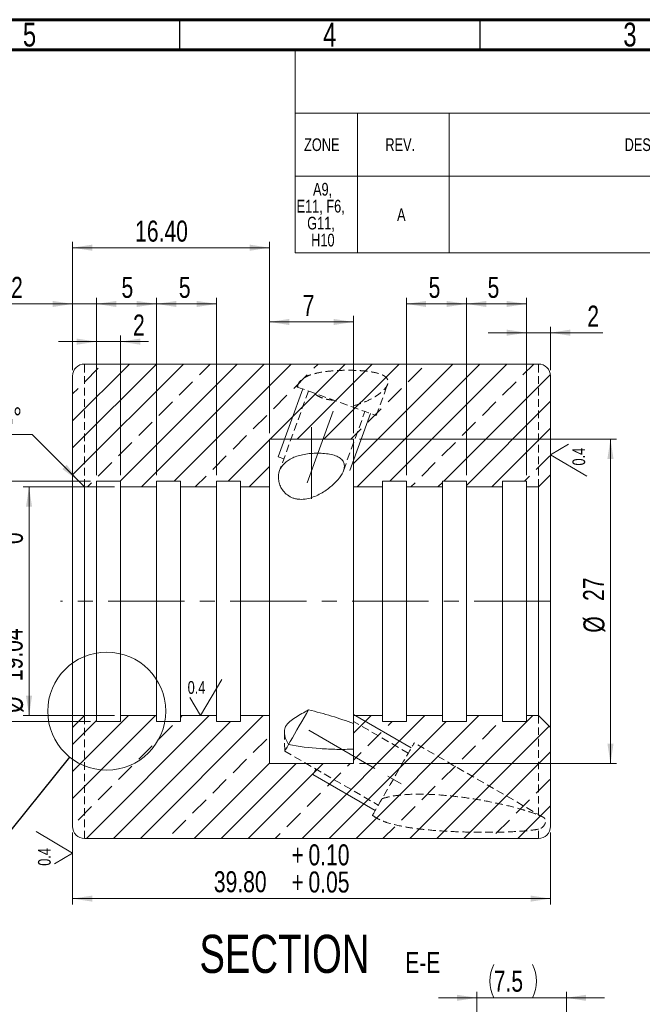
# Model space of a CAD drawing. Header units: millimetres. Extents: x 15 to 589, y 5 to 415.
# Tile 14 of 15: x 375 to 479, y 251 to 415. Entities that reach past the tile are written whole.
import ezdxf

# ---------------------------------------------------------------- set-up
doc = ezdxf.new("R2010")
doc.units = ezdxf.units.MM
doc.linetypes.add('CENTERX2', pattern=[20.32, 12.7, -2.54, 2.54, -2.54])
doc.linetypes.add('HIDDEN', pattern=[1.905, 1.27, -0.635])
doc.styles.add('SLDTEXTSTYLE0', font='TXT', dxfattribs={"width": 0.75})
doc.dimstyles.new('SLDDIMSTYLE0', dxfattribs={"dimtxt": 3.5, "dimasz": 3.302, "dimexe": 0, "dimexo": 0.0625, "dimgap": 0.875, "dimtad": 1, "dimlfac": 0.5, "dimrnd": 1e-09, "dimzin": 12, "dimdsep": 46, "dimtxsty": 'SLDTEXTSTYLE0', "dimsah": 1, "dimcen": 0.09, "dimadec": 0, "dimazin": 3, "dimtfac": 1, "dimtofl": 0, "dimtmove": 0, "dimatfit": 3, "dimfxl": 0, "dimfrac": 2, "dimtolj": 1, "dimtzin": 12, "dimarcsym": 0})
doc.dimstyles.new('SLDDIMSTYLE10', dxfattribs={"dimtxt": 3.5, "dimasz": 3.302, "dimexe": 0, "dimexo": 0.0625, "dimgap": 0.875, "dimtad": 1, "dimlfac": 0.5, "dimrnd": 1e-09, "dimzin": 4, "dimdsep": 46, "dimtxsty": 'SLDTEXTSTYLE0', "dimsah": 1, "dimcen": 0.09, "dimadec": 0, "dimazin": 1, "dimtol": 1, "dimtp": 0.1, "dimtm": -0.05, "dimtfac": 1, "dimtofl": 0, "dimtmove": 0, "dimatfit": 3, "dimfxl": 0, "dimfrac": 2, "dimtolj": 1, "dimtzin": 0, "dimarcsym": 0})
doc.dimstyles.new('SLDDIMSTYLE13', dxfattribs={"dimtxt": 3.5, "dimasz": 3.302, "dimexe": 0, "dimexo": 0.0625, "dimgap": 0.875, "dimtad": 1, "dimlfac": 0.5, "dimrnd": 1e-09, "dimzin": 12, "dimdsep": 46, "dimtxsty": 'SLDTEXTSTYLE0', "dimsah": 1, "dimcen": 0.09, "dimadec": 0, "dimazin": 3, "dimtol": 1, "dimtp": 0.033, "dimtfac": 1, "dimtofl": 0, "dimtmove": 0, "dimatfit": 3, "dimfxl": 0, "dimfrac": 2, "dimtolj": 1, "dimarcsym": 0})
doc.dimstyles.new('SLDDIMSTYLE14', dxfattribs={"dimtxt": 0.18, "dimasz": 3.302, "dimexe": 0, "dimexo": 0.0625, "dimgap": 0, "dimtad": 0, "dimtih": 1, "dimtoh": 1, "dimdec": 0, "dimrnd": 1e-09, "dimzin": 0, "dimdsep": 46, "dimtxsty": 'Standard', "dimblk1": 'NONE', "dimblk2": 'NONE', "dimsah": 1, "dimcen": 0.09, "dimadec": 0, "dimazin": 0, "dimtfac": 3.302, "dimtdec": 0, "dimtofl": 0, "dimtmove": 0, "dimatfit": 3, "dimldrblk": 'NONE', "dimfxl": 0, "dimfrac": 2, "dimtolj": 1, "dimtzin": 0, "dimarcsym": 0})
doc.dimstyles.new('SLDDIMSTYLE18', dxfattribs={"dimtxt": 3.5, "dimasz": 3.302, "dimexe": 0, "dimexo": 0.0625, "dimgap": 0.875, "dimtad": 1, "dimdec": 1, "dimlfac": 0.5, "dimrnd": 1e-09, "dimzin": 12, "dimdsep": 46, "dimtxsty": 'SLDTEXTSTYLE0', "dimsah": 1, "dimcen": 0.09, "dimadec": 0, "dimazin": 3, "dimtfac": 1, "dimtdec": 1, "dimtmove": 0, "dimatfit": 0, "dimfxl": 0, "dimfrac": 2, "dimtolj": 1, "dimtzin": 12, "dimarcsym": 0})
doc.dimstyles.new('SLDDIMSTYLE3', dxfattribs={"dimtxt": 3.5, "dimasz": 3.302, "dimexe": 0, "dimexo": 0.0625, "dimgap": 0.875, "dimtad": 1, "dimlfac": 0.5, "dimrnd": 1e-09, "dimzin": 12, "dimdsep": 46, "dimtxsty": 'SLDTEXTSTYLE0', "dimsah": 1, "dimcen": 0.09, "dimadec": 0, "dimazin": 3, "dimtfac": 1, "dimtmove": 0, "dimatfit": 0, "dimfxl": 0, "dimfrac": 2, "dimtolj": 1, "dimtzin": 12, "dimarcsym": 0})
doc.dimstyles.new('SLDDIMSTYLE7', dxfattribs={"dimtxt": 3.5, "dimasz": 3.302, "dimexe": 0, "dimexo": 0.0625, "dimgap": 0.875, "dimtad": 1, "dimlfac": 0.5, "dimrnd": 1e-09, "dimzin": 4, "dimdsep": 46, "dimtxsty": 'SLDTEXTSTYLE0', "dimsah": 1, "dimcen": 0.09, "dimadec": 0, "dimazin": 1, "dimtfac": 1, "dimtofl": 0, "dimtmove": 0, "dimatfit": 3, "dimfxl": 0, "dimfrac": 2, "dimtolj": 1, "dimtzin": 12, "dimarcsym": 0})
pattern_1 = [(45, (0, 0), (-8.98026, 8.98026), []), (45, (4.49, 2e-323), (-8.98026, 8.98026), []), (45, (8.98, 4e-323), (-8.98026, 8.98026), []), (45, (13.47, 6e-323), (-8.98026, 8.98026), [3.175, -1.5875])]

# ---------------------------------------------------------------- blocks, each defined once
blk = doc.blocks.new('SW_TABLEANNOTATION_1')
at = {"color": 0, "linetype": 'Continuous', "lineweight": 0}
for p, q in [((0, 0), (0, -33.84)), ((162.81, 0), (0, 0)), ((162.81, -33.84), (162.81, 0)), ((0, -10.54), (162.81, -10.54)), ((10.41, -10.54), (10.41, -21.07)), ((25.65, -10.54), (25.65, -21.07)), ((101.85, -10.54), (101.85, -21.07)), ((132.33, -10.54), (132.33, -21.07)), ((0, -21.07), (162.81, -21.07)), ((10.41, -21.07), (10.41, -33.84)), ((25.65, -21.07), (25.65, -33.84)), ((101.85, -21.07), (101.85, -33.84)), ((132.33, -21.07), (132.33, -33.84)), ((0, -33.84), (162.81, -33.84))]:
    blk.add_line(p, q, dxfattribs=at)
at = {"color": 0, "linetype": 'Continuous', "lineweight": 0, "attachment_point": 1, "style": 'SLDTEXTSTYLE0'}
for s, insert, char_height in [('REVISIONS', (74.48, -4.21), 2.117), ('ZONE', (1.5, -14.75), 2.117), ('REV.', (15.04, -14.75), 2.117), ('DESCRIPTION', (54.89, -14.75), 2.1167), ('DATE', (113.64, -14.75), 2.117), ('APPROVED', (139.98, -14.75), 2.117), ('A9,', (2.99, -22.17), 2.117), ('E11, F6,', (0.25, -24.99), 2.117), ('G11,', (2.02, -27.81), 2.117), ('A', (16.99, -26.4), 2.12), ('30-05-16', (111.46, -26.4), 2.117), ('H10', (2.68, -30.63), 2.117)]:
    blk.add_mtext(s, dxfattribs=dict(at, insert=insert, char_height=char_height))
blk = doc.blocks.new('_D_34')
at = {"color": 7, "linetype": 'Continuous', "lineweight": 0}
for p, q in [((387.12, 338.18), (361.12, 338.18)), ((362.12, 338.18), (362.12, 298.18)), ((387.12, 298.18), (361.12, 298.18))]:
    blk.add_line(p, q, dxfattribs=at)
for points in [[(362.12, 338.18), (361.61, 334.87), (362.63, 334.87)], [(362.12, 298.18), (362.63, 301.48), (361.61, 301.48)]]:
    blk.add_solid(points, dxfattribs=at)
at = {"color": 7, "linetype": 'Continuous', "lineweight": 0, "char_height": 3.5, "attachment_point": 1, "rotation": 90, "style": 'SLDTEXTSTYLE0'}
for s, insert in [('20', (357.56, 318.23)), ('%%c', (357.61, 312.95))]:
    blk.add_mtext(s, dxfattribs=dict(at, insert=insert))
blk = doc.blocks.new('_D_35')
at = {"color": 7, "linetype": 'Continuous', "lineweight": 0}
for p, q in [((391.12, 337.22), (375.88, 337.22)), ((376.88, 337.22), (376.88, 299.14)), ((391.12, 299.14), (375.88, 299.14))]:
    blk.add_line(p, q, dxfattribs=at)
for points in [[(376.88, 337.22), (376.37, 333.91), (377.38, 333.91)], [(376.88, 299.14), (377.38, 302.44), (376.37, 302.44)]]:
    blk.add_solid(points, dxfattribs=at)
at = {"color": 7, "linetype": 'Continuous', "lineweight": 0, "char_height": 3.5, "attachment_point": 1, "rotation": 90, "style": 'SLDTEXTSTYLE0'}
for s, insert in [('0.03', (367.84, 327.7)), ('0', (372.36, 327.7)), ('+', (367.84, 324.87)), ('H8', (367.84, 317.81)), ('19.04', (372.31, 304.88)), ('%%c', (372.36, 299.6))]:
    blk.add_mtext(s, dxfattribs=dict(at, insert=insert))
blk = doc.blocks.new('_D_36')
at = {"color": 7, "linetype": 'Continuous', "lineweight": 0}
for p, q in [((431.92, 345.18), (474.72, 345.18)), ((473.72, 345.18), (473.72, 291.18)), ((431.92, 291.18), (474.72, 291.18))]:
    blk.add_line(p, q, dxfattribs=at)
for points in [[(473.72, 345.18), (473.21, 341.87), (474.23, 341.87)], [(473.72, 291.18), (474.23, 294.48), (473.21, 294.48)]]:
    blk.add_solid(points, dxfattribs=at)
at = {"color": 7, "linetype": 'Continuous', "lineweight": 0, "char_height": 3.5, "attachment_point": 1, "rotation": 90, "style": 'SLDTEXTSTYLE0'}
for s, insert in [('27', (469.16, 318.23)), ('%%c', (469.21, 312.95))]:
    blk.add_mtext(s, dxfattribs=dict(at, insert=insert))
blk = doc.blocks.new('_D_37')
at = {"color": 7, "linetype": 'Continuous', "lineweight": 0}
for p, q in [((384.12, 367.68), (373.89, 367.68)), ((384.12, 356.68), (384.12, 368.68)), ((388.12, 367.68), (384.12, 367.68)), ((388.12, 339.18), (388.12, 368.68)), ((388.12, 367.68), (394.47, 367.68))]:
    blk.add_line(p, q, dxfattribs=at)
for points in [[(384.12, 367.68), (380.82, 368.18), (380.82, 367.17)], [(388.12, 367.68), (391.42, 367.17), (391.42, 368.18)]]:
    blk.add_solid(points, dxfattribs=at)
at = {"color": 7, "linetype": 'Continuous', "lineweight": 0, "insert": (373.89, 372.19), "char_height": 3.5, "attachment_point": 1, "style": 'SLDTEXTSTYLE0'}
blk.add_mtext('2', dxfattribs=at)
blk = doc.blocks.new('_D_38')
at = {"color": 7, "linetype": 'Continuous', "lineweight": 0}
for p, q in [((388.12, 339.18), (388.12, 362.4)), ((392.12, 339.18), (392.12, 362.4)), ((388.12, 361.4), (381.77, 361.4)), ((392.12, 361.4), (388.12, 361.4)), ((392.12, 361.4), (396.79, 361.4))]:
    blk.add_line(p, q, dxfattribs=at)
for points in [[(388.12, 361.4), (384.82, 361.91), (384.82, 360.89)], [(392.12, 361.4), (395.42, 360.89), (395.42, 361.91)]]:
    blk.add_solid(points, dxfattribs=at)
at = {"color": 7, "linetype": 'Continuous', "lineweight": 0, "insert": (394.2, 365.91), "char_height": 3.5, "attachment_point": 1, "style": 'SLDTEXTSTYLE0'}
blk.add_mtext('2', dxfattribs=at)
blk = doc.blocks.new('_D_39')
at = {"color": 7, "linetype": 'Continuous', "lineweight": 0}
for p, q in [((388.12, 339.18), (388.12, 368.68)), ((398.12, 367.68), (388.12, 367.68)), ((398.12, 339.18), (398.12, 368.68))]:
    blk.add_line(p, q, dxfattribs=at)
for points in [[(388.12, 367.68), (391.42, 367.17), (391.42, 368.18)], [(398.12, 367.68), (394.82, 368.18), (394.82, 367.17)]]:
    blk.add_solid(points, dxfattribs=at)
at = {"color": 7, "linetype": 'Continuous', "lineweight": 0, "insert": (392.28, 372.19), "char_height": 3.5, "attachment_point": 1, "style": 'SLDTEXTSTYLE0'}
blk.add_mtext('5', dxfattribs=at)
blk = doc.blocks.new('_D_40')
at = {"color": 7, "linetype": 'Continuous', "lineweight": 0}
for p, q in [((398.12, 339.18), (398.12, 368.68)), ((398.12, 367.68), (408.12, 367.68)), ((408.12, 339.18), (408.12, 368.68))]:
    blk.add_line(p, q, dxfattribs=at)
for points in [[(398.12, 367.68), (401.42, 367.17), (401.42, 368.18)], [(408.12, 367.68), (404.82, 368.18), (404.82, 367.17)]]:
    blk.add_solid(points, dxfattribs=at)
at = {"color": 7, "linetype": 'Continuous', "lineweight": 0, "insert": (401.83, 372.19), "char_height": 3.5, "attachment_point": 1, "style": 'SLDTEXTSTYLE0'}
blk.add_mtext('5', dxfattribs=at)
blk = doc.blocks.new('_D_41')
at = {"color": 7, "linetype": 'Continuous', "lineweight": 0}
for p, q in [((384.12, 279.68), (384.12, 267.68)), ((463.72, 279.68), (463.72, 267.68)), ((463.72, 268.68), (384.12, 268.68))]:
    blk.add_line(p, q, dxfattribs=at)
for points in [[(384.12, 268.68), (387.42, 268.17), (387.42, 269.18)], [(463.72, 268.68), (460.42, 269.18), (460.42, 268.17)]]:
    blk.add_solid(points, dxfattribs=at)
at = {"color": 7, "linetype": 'Continuous', "lineweight": 0, "char_height": 3.5, "attachment_point": 1, "style": 'SLDTEXTSTYLE0'}
for s, insert in [('+', (420.59, 277.71)), ('0.10', (423.42, 277.71)), ('39.80', (407.66, 273.24)), ('+', (420.59, 273.19)), ('0.05', (423.42, 273.19))]:
    blk.add_mtext(s, dxfattribs=dict(at, insert=insert))
blk = doc.blocks.new('_D_42')
at = {"color": 7, "linetype": 'Continuous', "lineweight": 0}
for p, q in [((384.12, 356.68), (384.12, 378.04)), ((416.92, 377.04), (384.12, 377.04)), ((416.92, 346.18), (416.92, 378.04))]:
    blk.add_line(p, q, dxfattribs=at)
for points in [[(384.12, 377.04), (387.42, 376.53), (387.42, 377.55)], [(416.92, 377.04), (413.62, 377.55), (413.62, 376.53)]]:
    blk.add_solid(points, dxfattribs=at)
at = {"color": 7, "linetype": 'Continuous', "lineweight": 0, "insert": (394.55, 381.55), "char_height": 3.5, "attachment_point": 1, "style": 'SLDTEXTSTYLE0'}
blk.add_mtext('16.40', dxfattribs=at)
blk = doc.blocks.new('_D_43')
at = {"color": 7, "linetype": 'Continuous', "lineweight": 0}
for p, q in [((416.92, 346.18), (416.92, 365.68)), ((430.92, 346.18), (430.92, 365.68)), ((430.92, 364.68), (416.92, 364.68))]:
    blk.add_line(p, q, dxfattribs=at)
for points in [[(416.92, 364.68), (420.22, 364.17), (420.22, 365.18)], [(430.92, 364.68), (427.62, 365.18), (427.62, 364.17)]]:
    blk.add_solid(points, dxfattribs=at)
at = {"color": 7, "linetype": 'Continuous', "lineweight": 0, "insert": (422.46, 369.19), "char_height": 3.5, "attachment_point": 1, "style": 'SLDTEXTSTYLE0'}
blk.add_mtext('7', dxfattribs=at)
blk = doc.blocks.new('_D_44')
at = {"color": 7, "linetype": 'Continuous', "lineweight": 0}
for p, q in [((459.72, 362.89), (453.37, 362.89)), ((459.72, 339.18), (459.72, 363.89)), ((463.72, 362.89), (459.72, 362.89)), ((463.72, 356.68), (463.72, 363.89)), ((463.72, 362.89), (472.45, 362.89))]:
    blk.add_line(p, q, dxfattribs=at)
for points in [[(459.72, 362.89), (456.42, 363.4), (456.42, 362.38)], [(463.72, 362.89), (467.02, 362.38), (467.02, 363.4)]]:
    blk.add_solid(points, dxfattribs=at)
at = {"color": 7, "linetype": 'Continuous', "lineweight": 0, "insert": (469.86, 367.4), "char_height": 3.5, "attachment_point": 1, "style": 'SLDTEXTSTYLE0'}
blk.add_mtext('2', dxfattribs=at)
blk = doc.blocks.new('_D_45')
at = {"color": 7, "linetype": 'Continuous', "lineweight": 0}
for p, q in [((449.72, 339.18), (449.72, 368.68)), ((459.72, 367.68), (449.72, 367.68)), ((459.72, 339.18), (459.72, 368.68))]:
    blk.add_line(p, q, dxfattribs=at)
for points in [[(449.72, 367.68), (453.02, 367.17), (453.02, 368.18)], [(459.72, 367.68), (456.42, 368.18), (456.42, 367.17)]]:
    blk.add_solid(points, dxfattribs=at)
at = {"color": 7, "linetype": 'Continuous', "lineweight": 0, "insert": (453.25, 372.19), "char_height": 3.5, "attachment_point": 1, "style": 'SLDTEXTSTYLE0'}
blk.add_mtext('5', dxfattribs=at)
blk = doc.blocks.new('_D_46')
at = {"color": 7, "linetype": 'Continuous', "lineweight": 0}
for p, q in [((439.72, 339.18), (439.72, 368.68)), ((449.72, 367.68), (439.72, 367.68)), ((449.72, 339.18), (449.72, 368.68))]:
    blk.add_line(p, q, dxfattribs=at)
for points in [[(439.72, 367.68), (443.02, 367.17), (443.02, 368.18)], [(449.72, 367.68), (446.42, 368.18), (446.42, 367.17)]]:
    blk.add_solid(points, dxfattribs=at)
at = {"color": 7, "linetype": 'Continuous', "lineweight": 0, "insert": (443.43, 372.19), "char_height": 3.5, "attachment_point": 1, "style": 'SLDTEXTSTYLE0'}
blk.add_mtext('5', dxfattribs=at)
blk = doc.blocks.new('SW_CHAMFER_DIMENSION_1')
at = {"color": 0, "linetype": 'Continuous', "lineweight": 0}
for p, q in [((15.05, 0), (0, 0)), ((22.79, -7.73), (15.05, 0))]:
    blk.add_line(p, q, dxfattribs=at)
blk.add_solid([(22.79, -7.73), (20.81, -5.04), (20.09, -5.75)], dxfattribs=at)
at = {"color": 0, "linetype": 'Continuous', "lineweight": 0, "char_height": 3.5, "attachment_point": 1, "style": 'SLDTEXTSTYLE0'}
for s, insert in [('1', (0, 4.51)), ('X', (3.9, 4.51)), ('45°', (8.02, 4.51))]:
    blk.add_mtext(s, dxfattribs=dict(at, insert=insert))
blk = doc.blocks.new('SW_NOTE_11')
at = {"color": 0, "linetype": 'Continuous', "lineweight": 0, "attachment_point": 2, "style": 'SLDTEXTSTYLE0'}
for s, insert, char_height in [('SECTION', (17.36, 8.19), 6.35), ('E-E', (40.4, 5.35), 3.5)]:
    blk.add_mtext(s, dxfattribs=dict(at, insert=insert, char_height=char_height))
blk = doc.blocks.new('_NONE')
blk = doc.blocks.new('SW_SFSYMBOL_3')
at = {"color": 0, "linetype": 'Continuous', "lineweight": 0}
for p, q in [((3.02, 2.12), (-3.02, 5.69)), ((3.02, 5.53), (3.02, 1.12)), ((3.02, 2.12), (0, 0.34))]:
    blk.add_line(p, q, dxfattribs=at)
at = {"color": 0, "linetype": 'Continuous', "lineweight": 0, "insert": (-2.73, 0), "char_height": 2.117, "attachment_point": 1, "rotation": 90, "style": 'SLDTEXTSTYLE0'}
blk.add_mtext('0.4', dxfattribs=at)
blk = doc.blocks.new('SW_SFSYMBOL_4')
at = {"color": 0, "linetype": 'Continuous', "lineweight": 0}
for q in [(-3.36, 3.57), (-0.34, -1.78)]:
    blk.add_line((-6.38, 1.78), q, dxfattribs=at)
at = {"color": 0, "linetype": 'Continuous', "lineweight": 0, "insert": (-2.73, 0), "char_height": 2.117, "attachment_point": 1, "rotation": 90, "style": 'SLDTEXTSTYLE0'}
blk.add_mtext('0.4', dxfattribs=at)
blk = doc.blocks.new('SW_SFSYMBOL_5')
at = {"color": 0, "linetype": 'Continuous', "lineweight": 0}
for q in [(5.69, 3.02), (0.34, 0)]:
    blk.add_line((2.12, -3.02), q, dxfattribs=at)
at = {"color": 0, "linetype": 'Continuous', "lineweight": 0, "insert": (0, 2.73), "char_height": 2.117, "attachment_point": 1, "style": 'SLDTEXTSTYLE0'}
blk.add_mtext('0.4', dxfattribs=at)
blk = doc.blocks.new('_D_56')
at = {"color": 7, "linetype": 'Continuous', "lineweight": 0}
for p, q in [((451.45, 236.25), (451.45, 253.16)), ((466.37, 234.06), (466.37, 253.16)), ((451.45, 252.16), (445.1, 252.16)), ((451.45, 252.16), (466.37, 252.16)), ((466.37, 252.16), (472.72, 252.16))]:
    blk.add_line(p, q, dxfattribs=at)
for centre, start, end in [((459.83, 254.94), 153.4349, 206.5651), ((455.19, 254.94), 333.4349, 26.5651)]:
    blk.add_arc(centre, 6.21, start, end, dxfattribs=at)
for points in [[(451.45, 252.16), (448.15, 252.67), (448.15, 251.65)], [(466.37, 252.16), (469.67, 251.65), (469.67, 252.67)]]:
    blk.add_solid(points, dxfattribs=at)
at = {"color": 7, "linetype": 'Continuous', "lineweight": 0, "insert": (454.28, 256.67), "char_height": 3.5, "attachment_point": 1, "style": 'SLDTEXTSTYLE0'}
blk.add_mtext('7.5', dxfattribs=at)

msp = doc.modelspace()

# ---------------------------------------------------------------- hatches: boundary and pattern name
at = {"linetype": 'Continuous', "lineweight": 0}
h = msp.add_hatch(dxfattribs=at)
h.set_pattern_fill('DIN 201 brass', style=0, pattern_type=2)
h.set_pattern_definition(pattern_1)
edge = h.paths.add_edge_path(flags=0)
edge.add_line((430.9228542, 337.2166988), (435.7228542, 337.2166988))
edge.add_line((435.7228542, 337.2166988), (435.7228542, 338.1766988))
edge.add_line((435.7228542, 338.1766988), (439.7228542, 338.1766988))
edge.add_line((439.7228542, 338.1766988), (439.7228542, 337.2166988))
edge.add_line((439.7228542, 337.2166988), (445.7228542, 337.2166988))
edge.add_line((445.7228542, 337.2166988), (445.7228542, 338.1766988))
edge.add_line((445.7228542, 338.1766988), (449.7228542, 338.1766988))
edge.add_line((449.7228542, 338.1766988), (449.7228542, 337.2166988))
edge.add_line((449.7228542, 337.2166988), (455.7228542, 337.2166988))
edge.add_line((455.7228542, 337.2166988), (455.7228542, 338.1766988))
edge.add_line((455.7228542, 338.1766988), (459.7228542, 338.1766988))
edge.add_line((459.7228542, 338.1766988), (459.7228542, 337.2166988))
edge.add_line((459.7228542, 337.2166988), (461.7228542, 337.2166988))
edge.add_line((461.7228542, 337.2166988), (463.7228542, 339.2166988))
edge.add_line((463.7228542, 339.2166988), (463.7228542, 355.6766988))
edge.add_arc((461.7228542, 355.6766988), 2, 0, 90)
edge.add_line((461.7228542, 357.6766988), (386.1228542, 357.6766988))
edge.add_arc((386.1228542, 355.6766988), 2, 90, 180)
edge.add_line((384.1228542, 355.6766988), (384.1228542, 339.2166988))
edge.add_line((384.1228542, 339.2166988), (386.1228542, 337.2166988))
edge.add_line((386.1228542, 337.2166988), (388.1228542, 337.2166988))
edge.add_line((388.1228542, 337.2166988), (388.1228542, 338.1766988))
edge.add_line((388.1228542, 338.1766988), (392.1228542, 338.1766988))
edge.add_line((392.1228542, 338.1766988), (392.1228542, 337.2166988))
edge.add_line((392.1228542, 337.2166988), (398.1228542, 337.2166988))
edge.add_line((398.1228542, 337.2166988), (398.1228542, 338.1766988))
edge.add_line((398.1228542, 338.1766988), (402.1228542, 338.1766988))
edge.add_line((402.1228542, 338.1766988), (402.1228542, 337.2166988))
edge.add_line((402.1228542, 337.2166988), (408.1228542, 337.2166988))
edge.add_line((408.1228542, 337.2166988), (408.1228542, 338.1766988))
edge.add_line((408.1228542, 338.1766988), (412.1228542, 338.1766988))
edge.add_line((412.1228542, 338.1766988), (412.1228542, 337.2166988))
edge.add_line((412.1228542, 337.2166988), (416.9228542, 337.2166988))
edge.add_line((416.9228542, 337.2166988), (416.9228542, 345.1766988))
edge.add_line((416.9228542, 345.1766988), (430.9228542, 345.1766988))
edge.add_line((430.9228542, 345.1766988), (430.9228542, 337.2166988))
h = msp.add_hatch(dxfattribs=at)
h.set_pattern_fill('DIN 201 brass', style=0, pattern_type=2)
h.set_pattern_definition(pattern_1)
edge = h.paths.add_edge_path(flags=0)
edge.add_line((435.7228542, 299.1366988), (430.9228542, 299.1366988))
edge.add_line((430.9228542, 299.1366988), (430.9228542, 291.1766988))
edge.add_line((430.9228542, 291.1766988), (416.9228542, 291.1766988))
edge.add_line((416.9228542, 291.1766988), (416.9228542, 299.1366988))
edge.add_line((416.9228542, 299.1366988), (412.1228542, 299.1366988))
edge.add_line((412.1228542, 299.1366988), (412.1228542, 298.1766988))
edge.add_line((412.1228542, 298.1766988), (408.1228542, 298.1766988))
edge.add_line((408.1228542, 298.1766988), (408.1228542, 299.1366988))
edge.add_line((408.1228542, 299.1366988), (402.1228542, 299.1366988))
edge.add_line((402.1228542, 299.1366988), (402.1228542, 298.1766988))
edge.add_line((402.1228542, 298.1766988), (398.1228542, 298.1766988))
edge.add_line((398.1228542, 298.1766988), (398.1228542, 299.1366988))
edge.add_line((398.1228542, 299.1366988), (392.1228542, 299.1366988))
edge.add_line((392.1228542, 299.1366988), (392.1228542, 298.1766988))
edge.add_line((392.1228542, 298.1766988), (388.1228542, 298.1766988))
edge.add_line((388.1228542, 298.1766988), (388.1228542, 299.1366988))
edge.add_line((388.1228542, 299.1366988), (386.1228542, 299.1366988))
edge.add_line((386.1228542, 299.1366988), (384.1228542, 297.1366988))
edge.add_line((384.1228542, 297.1366988), (384.1228542, 280.6766988))
edge.add_arc((386.1228542, 280.6766988), 2, 180, 270)
edge.add_line((386.1228542, 278.6766988), (461.7228542, 278.6766988))
edge.add_arc((461.7228542, 280.6766988), 2, 270, 360)
edge.add_line((463.7228542, 280.6766988), (463.7228542, 297.1366988))
edge.add_line((463.7228542, 297.1366988), (461.7228542, 299.1366988))
edge.add_line((461.7228542, 299.1366988), (459.7228542, 299.1366988))
edge.add_line((459.7228542, 299.1366988), (459.7228542, 298.1766988))
edge.add_line((459.7228542, 298.1766988), (455.7228542, 298.1766988))
edge.add_line((455.7228542, 298.1766988), (455.7228542, 299.1366988))
edge.add_line((455.7228542, 299.1366988), (449.7228542, 299.1366988))
edge.add_line((449.7228542, 299.1366988), (449.7228542, 298.1766988))
edge.add_line((449.7228542, 298.1766988), (445.7228542, 298.1766988))
edge.add_line((445.7228542, 298.1766988), (445.7228542, 299.1366988))
edge.add_line((445.7228542, 299.1366988), (439.7228542, 299.1366988))
edge.add_line((439.7228542, 299.1366988), (439.7228542, 298.1766988))
edge.add_line((439.7228542, 298.1766988), (435.7228542, 298.1766988))
edge.add_line((435.7228542, 298.1766988), (435.7228542, 299.1366988))

# ---------------------------------------------------------------- linework, layer by layer
at = {"color": 7, "linetype": 'Continuous', "lineweight": 60}
for p, q in [((15, 415), (589, 415)), ((20, 410), (584, 410))]:
    msp.add_line(p, q, dxfattribs=at)
at = {"color": 7, "linetype": 'Continuous', "lineweight": 30}
for p, q in [((402, 410), (402, 415)), ((452, 410), (452, 415))]:
    msp.add_line(p, q, dxfattribs=at)
at = {"color": 7, "linetype": 'Continuous', "lineweight": 15}
for p, q in [((386.1228551, 357.6767006), (461.7228534, 357.6767006)), ((384.1228548, 339.2166988), (384.1228548, 355.6767002)), ((463.7228537, 355.6767002), (463.7228537, 339.2166988)), ((430.9228545, 345.1766995), (416.922854, 345.1766995)), ((416.922854, 345.1766995), (416.922854, 337.2166984)), ((430.9228545, 337.2166984), (430.9228545, 345.1766995)), ((386.1228551, 337.2166984), (384.1228548, 339.2166988)), ((384.1228548, 297.1366987), (384.1228548, 339.2166988)), ((392.1228524, 338.1766983), (388.1228554, 338.1766983)), ((388.1228554, 338.1766983), (388.1228554, 337.2166984)), ((392.1228524, 337.2166984), (392.1228524, 338.1766983)), ((402.122854, 338.1766983), (398.1228534, 338.1766983)), ((398.1228534, 338.1766983), (398.1228534, 337.2166984)), ((402.122854, 337.2166984), (402.122854, 338.1766983)), ((412.1228538, 338.1766983), (408.122855, 338.1766983)), ((408.122855, 338.1766983), (408.122855, 337.2166984)), ((412.1228538, 337.2166984), (412.1228538, 338.1766983)), ((439.7228535, 338.1766983), (435.7228547, 338.1766983)), ((435.7228547, 338.1766983), (435.7228547, 337.2166984)), ((439.7228535, 337.2166984), (439.7228535, 338.1766983)), ((449.7228551, 338.1766983), (445.7228545, 338.1766983)), ((445.7228545, 338.1766983), (445.7228545, 337.2166984)), ((449.7228551, 337.2166984), (449.7228551, 338.1766983)), ((459.722853, 338.1766983), (455.7228561, 338.1766983)), ((455.7228561, 338.1766983), (455.7228561, 337.2166984)), ((459.722853, 337.2166984), (459.722853, 338.1766983)), ((463.7228537, 339.2166988), (461.7228534, 337.2166984)), ((463.7228537, 339.2166988), (463.7228537, 297.1366987)), ((388.1228554, 337.2166984), (386.1228551, 337.2166984)), ((386.1228551, 337.2166984), (386.1228551, 299.1366991)), ((388.1228554, 299.1366991), (388.1228554, 337.2166984)), ((398.1228534, 337.2166984), (392.1228524, 337.2166984)), ((392.1228524, 299.1366991), (392.1228524, 337.2166984)), ((398.1228534, 299.1366991), (398.1228534, 337.2166984)), ((408.122855, 337.2166984), (402.122854, 337.2166984)), ((402.122854, 299.1366991), (402.122854, 337.2166984)), ((408.122855, 299.1366991), (408.122855, 337.2166984)), ((416.922854, 337.2166984), (412.1228538, 337.2166984)), ((412.1228538, 299.1366991), (412.1228538, 337.2166984)), ((416.922854, 299.1366991), (416.922854, 337.2166984)), ((435.7228547, 337.2166984), (430.9228545, 337.2166984)), ((430.9228545, 299.1366991), (430.9228545, 337.2166984)), ((435.7228547, 299.1366991), (435.7228547, 337.2166984)), ((445.7228545, 337.2166984), (439.7228535, 337.2166984)), ((439.7228535, 299.1366991), (439.7228535, 337.2166984)), ((445.7228545, 299.1366991), (445.7228545, 337.2166984)), ((455.7228561, 337.2166984), (449.7228551, 337.2166984)), ((449.7228551, 299.1366991), (449.7228551, 337.2166984)), ((455.7228561, 299.1366991), (455.7228561, 337.2166984)), ((461.7228534, 337.2166984), (459.722853, 337.2166984)), ((459.722853, 299.1366991), (459.722853, 337.2166984)), ((461.7228534, 299.1366991), (461.7228534, 337.2166984)), ((384.1228548, 297.1366987), (386.1228551, 299.1366991)), ((386.1228551, 299.1366991), (388.1228554, 299.1366991)), ((388.1228554, 299.1366991), (388.1228554, 298.1766992)), ((392.1228524, 299.1366991), (398.1228534, 299.1366991)), ((392.1228524, 298.1766992), (392.1228524, 299.1366991)), ((398.1228534, 299.1366991), (398.1228534, 298.1766992)), ((402.122854, 299.1366991), (408.122855, 299.1366991)), ((402.122854, 298.1766992), (402.122854, 299.1366991)), ((408.122855, 299.1366991), (408.122855, 298.1766992)), ((412.1228538, 299.1366991), (416.922854, 299.1366991)), ((412.1228538, 298.1766992), (412.1228538, 299.1366991)), ((416.922854, 299.1366991), (416.922854, 291.1766981)), ((430.9228545, 299.1366991), (435.7228547, 299.1366991)), ((430.9228545, 291.1766981), (430.9228545, 299.1366991)), ((435.7228547, 299.1366991), (435.7228547, 298.1766992)), ((439.7228535, 299.1366991), (445.7228545, 299.1366991)), ((439.7228535, 298.1766992), (439.7228535, 299.1366991)), ((445.7228545, 299.1366991), (445.7228545, 298.1766992)), ((449.7228551, 299.1366991), (455.7228561, 299.1366991)), ((449.7228551, 298.1766992), (449.7228551, 299.1366991)), ((455.7228561, 299.1366991), (455.7228561, 298.1766992)), ((459.722853, 299.1366991), (461.7228534, 299.1366991)), ((459.722853, 298.1766992), (459.722853, 299.1366991)), ((461.7228534, 299.1366991), (463.7228537, 297.1366987)), ((384.1228548, 280.6766973), (384.1228548, 297.1366987)), ((388.1228554, 298.1766992), (392.1228524, 298.1766992)), ((398.1228534, 298.1766992), (402.122854, 298.1766992)), ((408.122855, 298.1766992), (412.1228538, 298.1766992)), ((435.7228547, 298.1766992), (439.7228535, 298.1766992)), ((445.7228545, 298.1766992), (449.7228551, 298.1766992)), ((455.7228561, 298.1766992), (459.722853, 298.1766992)), ((463.7228537, 297.1366987), (463.7228537, 280.6766973)), ((416.922854, 291.1766981), (430.9228545, 291.1766981)), ((461.7228534, 278.6766969), (386.1228551, 278.6766969))]:
    msp.add_line(p, q, dxfattribs=at)
at = {"color": 7, "linetype": 'HIDDEN', "lineweight": 0}
for p, q in [((386.1228551, 337.2166984), (386.1228551, 357.6767006)), ((461.7228534, 337.2166984), (461.7228534, 357.6767006)), ((421.703404, 354.2940029), (421.547683, 353.8661645)), ((434.7033796, 349.0778812), (436.6001056, 354.2890929)), ((423.4270683, 353.1821229), (418.6019653, 339.925262)), ((429.24001, 339.9150044), (432.8239949, 349.7619227)), ((386.1228551, 278.6766969), (386.1228551, 299.1366991)), ((461.7228534, 282.5820864), (461.7228534, 299.1366991)), ((440.0468867, 292.8924233), (430.9228545, 298.1601869)), ((419.4025344, 296.4343567), (419.4584286, 293.2321698)), ((462.5039536, 282.2362304), (441.0468868, 294.6244747)), ((419.4584286, 293.2321698), (435.0468859, 284.2321702)), ((434.0468857, 282.5001188), (434.82686, 282.049802)), ((461.7228534, 278.6766969), (461.7228534, 280.2321621))]:
    msp.add_line(p, q, dxfattribs=at)
at = {"color": 7, "linetype": 'Continuous', "lineweight": 0}
for p, q in [((422.4873756, 353.5241433), (418.3831339, 342.2478319)), ((433.7636871, 349.4199016), (430.3079209, 339.9252619)), ((418.3831339, 342.2478319), (419.3228265, 341.9058117)), ((440.546886, 293.7584496), (430.9228542, 299.3148869)), ((424.1545811, 289.3661448), (424.6545811, 290.2321702)), ((434.546886, 283.3661448), (424.1545811, 289.3661448))]:
    msp.add_line(p, q, dxfattribs=at)
at = {"color": 7, "linetype": 'CENTERX2', "lineweight": 0}
for p, q in [((423.1813709, 337.8880531), (428.3605764, 352.1178035)), ((423.9228542, 347.1766988), (423.9228542, 335.2166988)), ((463.7228542, 318.1766988), (382.1228542, 318.1766988)), ((423.4585907, 296.6961783), (439.2789368, 287.5622972))]:
    msp.add_line(p, q, dxfattribs=at)
at = {"color": 7, "linetype": 'HIDDEN', "lineweight": 0, "flags": 128}
for points in [[(421.547683, 353.8661645), (421.604665, 353.845422), (421.7746234, 353.7835636), (422.0546142, 353.6816546), (422.4397859, 353.5414644), (422.9234655, 353.3654184), (423.4972729, 353.1565712), (424.1512668, 352.9185363), (424.8741164, 352.6554414), (425.6532981, 352.3718425), (426.4753123, 352.0726532), (427.3259172, 351.7630593), (428.1903754, 351.4484213), (429.0537105, 351.134193), (429.9009645, 350.8258172), (430.7174587, 350.5286396), (431.4890464, 350.2478049), (432.2023594, 349.9881782), (432.84504, 349.7542598), (433.4059542, 349.5501064), (433.8753817, 349.3792479), (434.2451913, 349.2446494), (434.5089744, 349.1486394), (434.662163, 349.0928829), (434.7033796, 349.0778812)], [(420.0941776, 294.3333191), (419.8492153, 293.9090327), (419.6598448, 293.5810321), (419.5310574, 293.3579654), (419.4662471, 293.2457112), (419.4584286, 293.2321698)], [(434.0468857, 282.5001188), (434.0658046, 282.5328865), (434.1439751, 282.6682822), (434.2814132, 282.9063319), (434.4757253, 283.2428896), (434.723526, 283.6720952), (435.0205015, 284.1864721), (435.3614782, 284.777061), (435.7405172, 285.4335763), (436.1510172, 286.1445815), (436.5858284, 286.8976974), (437.0373792, 287.6798053), (437.4978028, 288.4772838), (437.9590822, 289.2762412), (438.4131811, 290.0627655), (438.8521935, 290.823155), (439.2684705, 291.54417), (439.6547645, 292.2132489), (440.0043457, 292.8187408), (440.3111252, 293.3500995), (440.569761, 293.7980712), (440.775749, 294.1548516), (440.9255001, 294.4142286), (441.0164065, 294.5716836), (441.0468868, 294.6244747)]]:
    msp.add_lwpolyline(points, dxfattribs=at)
at = {"color": 7, "linetype": 'Continuous', "lineweight": 15, "flags": 128}
msp.add_lwpolyline([(420.0941776, 294.3333191), (420.1013793, 294.3457932), (420.3966807, 294.85727), (420.7331445, 295.4400432), (421.1019026, 296.0787498), (421.493236, 296.7565589), (421.8968302, 297.4556059), (422.3020478, 298.1574637), (422.6982089, 298.8436342), (423.0748719, 299.4960331), (423.4221093, 300.0974663)], dxfattribs=at)
at = {"color": 7, "linetype": 'Continuous', "lineweight": 0}
msp.add_circle((389.8216034, 299.8861351), 9.8239945, dxfattribs=at)
at = {"color": 7, "linetype": 'Continuous', "lineweight": 15}
for centre, start, end in [((386.1228542, 355.6766988), 90, 180), ((461.7228542, 355.6766988), 0, 90), ((386.1228542, 280.6766988), 180, 270), ((461.7228542, 280.6766988), 270, 0)]:
    msp.add_arc(centre, 2, start, end, dxfattribs=at)
at = {"color": 7, "linetype": 'HIDDEN', "lineweight": 0}
for points, knots in [([(421.6119182, 353.8427838), (421.627299, 354.1554114), (421.733771, 354.4421826), (422.0213242, 354.8380029), (422.1398993, 354.9650024), (422.4165067, 355.2030037), (422.57413, 355.3141119), (422.9273011, 355.5221957), (423.1228502, 355.6191668), (423.5530775, 355.8001564), (423.7881931, 355.8840857), (424.5334423, 356.1117628), (425.0885913, 356.2344538), (426.3220733, 356.4330995), (426.9762979, 356.5051847), (428.0068516, 356.5801508), (428.3618594, 356.599642), (429.0757277, 356.6269258), (429.4332125, 356.6347803), (430.1492825, 356.6393008), (430.5078672, 356.6359735), (431.2262096, 356.617219), (431.585785, 356.6016481), (432.2799884, 356.5581308), (432.6179449, 356.5301403), (433.2746819, 356.4597436), (433.5965052, 356.4168189), (434.5058384, 356.2647483), (435.0342707, 356.1343394), (435.6886033, 355.8792114), (435.8769548, 355.7866026), (436.1964531, 355.5846084), (436.3281991, 355.4744717), (436.5301615, 355.2383579), (436.5991875, 355.1143767), (436.6787647, 354.8541736), (436.6890384, 354.7168385), (436.6538487, 354.4353915), (436.6089934, 354.291722), (436.4703998, 353.9987373), (436.3757692, 353.8484074), (436.0291402, 353.3980525), (435.7177486, 353.0992808), (435.1483605, 352.6563983), (434.9400546, 352.5090232), (434.4976581, 352.2226997), (434.2630785, 352.0832354), (433.5204796, 351.6773129), (432.9683403, 351.4207666), (431.7828863, 350.9675873), (431.1526573, 350.7708686), (430.4771097, 350.6161179)], [0, 0, 0, 0, 0.0625, 0.0625, 0.09375, 0.09375, 0.125, 0.125, 0.15625, 0.15625, 0.1875, 0.1875, 0.25, 0.25, 0.3125, 0.3125, 0.34375, 0.34375, 0.375, 0.375, 0.40625, 0.40625, 0.4375, 0.4375, 0.46875, 0.46875, 0.5, 0.5, 0.5625, 0.5625, 0.59375, 0.59375, 0.625, 0.625, 0.65625, 0.65625, 0.6875, 0.6875, 0.71875, 0.71875, 0.75, 0.75, 0.8125, 0.8125, 0.84375, 0.84375, 0.875, 0.875, 0.9375, 0.9375, 1, 1, 1, 1]), ([(427.6402064, 351.6486663), (427.2800007, 351.6711932), (426.9319687, 351.7161186), (426.2615268, 351.8516687), (425.9403224, 351.9430055), (425.3619821, 352.1594959), (425.0966235, 352.2876534), (424.6412002, 352.5640139), (424.4490839, 352.7121276), (424.2902806, 352.8679396)], [0, 0, 0, 0, 0.25, 0.25, 0.5, 0.5, 0.75, 0.75, 1, 1, 1, 1]), ([(435.6674807, 285.3070719), (436.1746303, 285.4771005), (436.7088468, 285.6045322), (437.8085862, 285.8071279), (438.3746366, 285.8815638), (440.1069257, 286.0460404), (441.2676743, 286.075561), (443.5824569, 286.0441081), (444.7443458, 285.9810851), (447.0448945, 285.7902721), (448.1779351, 285.6629926), (450.4153282, 285.359895), (451.5196154, 285.1839207), (453.699368, 284.7888799), (454.7749221, 284.5698719), (456.891299, 284.0866028), (457.9384914, 283.820787), (459.4286577, 283.3883758), (459.9128828, 283.2383603), (460.8475059, 282.9232594), (461.2982618, 282.7583327), (461.7228542, 282.5820859)], [0, 0, 0, 0, 0.0625, 0.0625, 0.125, 0.125, 0.25, 0.25, 0.375, 0.375, 0.5, 0.5, 0.625, 0.625, 0.75, 0.75, 0.875, 0.875, 0.9375, 0.9375, 1, 1, 1, 1]), ([(461.7228542, 280.2321627), (461.1799896, 280.1315575), (460.6027704, 280.05794), (459.41019, 279.9371817), (458.7913622, 279.8906636), (456.9095597, 279.7792007), (455.6416625, 279.7419576), (453.7268435, 279.7169479), (453.0862985, 279.7141646), (451.8010228, 279.7187025), (451.155823, 279.7260829), (449.2401885, 279.7627951), (447.9805504, 279.8063165), (445.4954536, 279.9373502), (444.2699687, 280.0246963), (442.4612867, 280.2032838), (441.8618147, 280.2711253), (440.6915281, 280.4250268), (440.118885, 280.5111938), (438.4434273, 280.8047811), (437.3729558, 281.0483168), (435.9574889, 281.5190211), (435.5155258, 281.6938433), (434.7154444, 282.0966378), (434.3633464, 282.3214129), (434.0916556, 282.5776626)], [0, 0, 0, 0, 0.0625, 0.0625, 0.125, 0.125, 0.25, 0.25, 0.3125, 0.3125, 0.375, 0.375, 0.5, 0.5, 0.625, 0.625, 0.6875, 0.6875, 0.75, 0.75, 0.875, 0.875, 0.9375, 0.9375, 1, 1, 1, 1]), ([(461.7228542, 282.5820859), (461.9407785, 282.4916263), (462.1267995, 282.4186639), (462.4274471, 282.2824893), (462.5468676, 282.2173542), (462.7303534, 282.0785424), (462.7958613, 282.0046727), (462.8861397, 281.8372246), (462.9106972, 281.743067), (462.9211301, 281.535767), (462.9075384, 281.4222366), (462.8377693, 281.1764798), (462.7809944, 281.0430426), (462.6101926, 280.7734707), (462.494636, 280.6343469), (462.1799555, 280.3887548), (461.9765565, 280.2791796), (461.7228542, 280.2321627)], [0, 0, 0, 0, 0.125, 0.125, 0.25, 0.25, 0.375, 0.375, 0.5, 0.5, 0.625, 0.625, 0.75, 0.75, 0.875, 0.875, 1, 1, 1, 1])]:
    msp.add_open_spline(points, degree=3, knots=knots, dxfattribs=at)
at = {"color": 7, "linetype": 'Continuous', "lineweight": 15}
for points, knots in [([(418.6019654, 339.9252619), (418.4380382, 339.4748758), (418.3793259, 338.9958376), (418.4572268, 338.2321083), (418.5118372, 337.9718118), (418.6819379, 337.4539767), (418.797254, 337.1946136), (419.1057221, 336.6795362), (419.293933, 336.4319018), (419.7585043, 335.9700617), (420.0350166, 335.7580719), (420.5105726, 335.5023769), (420.6816548, 335.4265124), (421.0333715, 335.3028268), (421.2153626, 335.2540481), (421.5915166, 335.1828725), (421.7868029, 335.1606808), (422.1739894, 335.1430349), (422.3676728, 335.147081), (423.3364847, 335.2236746), (424.0705611, 335.4569028), (425.3994859, 336.0508825), (426.00115, 336.4147205), (427.0946854, 337.2066319), (427.5745872, 337.6268863), (428.4053373, 338.4994812), (428.7570454, 338.9559957), (429.252354, 339.8552919), (429.4018504, 340.3097926), (429.3877431, 340.9451796), (429.34232, 341.1530733), (429.1588055, 341.538203), (429.019603, 341.7188818), (428.6430757, 342.0442077), (428.4113415, 342.1855042), (427.8580179, 342.4303881), (427.5426368, 342.5304487), (426.8614676, 342.6870616), (426.4925025, 342.7441479), (425.7403788, 342.8176472), (425.3486548, 342.8349343), (424.5756191, 342.8337452), (424.1881652, 342.8155591), (423.4292772, 342.7463674), (423.062972, 342.6960547), (422.354298, 342.5641801), (422.0117313, 342.4820731), (421.3731601, 342.2904476), (421.0737521, 342.1803905), (420.2326443, 341.8033028), (419.7697055, 341.4998074), (419.0300785, 340.7796494), (418.7658925, 340.3756481), (418.6019654, 339.9252619)], [0, 0, 0, 0, 0.0625, 0.0625, 0.09375, 0.09375, 0.125, 0.125, 0.15625, 0.15625, 0.1875, 0.1875, 0.203125, 0.203125, 0.21875, 0.21875, 0.234375, 0.234375, 0.25, 0.25, 0.3125, 0.3125, 0.375, 0.375, 0.4375, 0.4375, 0.5, 0.5, 0.5625, 0.5625, 0.59375, 0.59375, 0.625, 0.625, 0.65625, 0.65625, 0.6875, 0.6875, 0.71875, 0.71875, 0.75, 0.75, 0.78125, 0.78125, 0.8125, 0.8125, 0.84375, 0.84375, 0.875, 0.875, 0.9375, 0.9375, 1, 1, 1, 1]), ([(423.4221092, 300.0974663), (422.6783473, 299.6847891), (421.9435452, 299.2723802), (420.9171527, 298.613686), (420.5896456, 298.3882468), (420.011486, 297.8988778), (419.7705119, 297.6370354), (419.4659598, 297.074975), (419.4077609, 296.7890166), (419.3975642, 296.2318815), (419.441689, 295.9681545), (419.6357736, 295.2112194), (419.8482156, 294.7512579), (420.0941775, 294.3333194)], [0, 0, 0, 0, 0.25, 0.25, 0.375, 0.375, 0.5, 0.5, 0.625, 0.625, 0.75, 0.75, 1, 1, 1, 1]), ([(430.9228542, 297.8069382), (429.7397758, 298.2663142), (428.5138043, 298.6794701), (426.0087062, 299.4409832), (424.7286549, 299.7885007), (423.4221092, 300.0974663)], [0, 0, 0, 0, 0.5, 0.5, 1, 1, 1, 1]), ([(420.0941775, 294.3333194), (421.8106209, 293.9964532), (423.5743776, 293.7797226), (426.289576, 293.5851198), (427.2071827, 293.542799), (429.0686518, 293.5099909), (429.9973013, 293.518912), (430.9228542, 293.5663728)], [0, 0, 0, 0, 0.5, 0.5, 0.75, 0.75, 1, 1, 1, 1])]:
    msp.add_open_spline(points, degree=3, knots=knots, dxfattribs=at)

# ---------------------------------------------------------------- block references
at = {"color": 7, "linetype": 'Continuous', "lineweight": 0}
for name, p in [('SW_TABLEANNOTATION_1', (421.1877471, 410)), ('SW_CHAMFER_DIMENSION_1', (362.3373956, 345.9472953)), ('SW_SFSYMBOL_4', (470.1062187, 340.7776626)), ('SW_SFSYMBOL_5', (403.2940386, 302.160357)), ('SW_SFSYMBOL_3', (381.099196, 274.14417)), ('SW_NOTE_11', (402.0510805, 254.4635973))]:
    msp.add_blockref(name, p, dxfattribs=at)

# ---------------------------------------------------------------- texts
at = {"color": 7, "linetype": 'Continuous', "lineweight": 0, "char_height": 3.96875, "attachment_point": 2, "style": 'SLDTEXTSTYLE0'}
for s, insert in [('5', (376.9600369, 414.5035118)), ('4', (426.9600369, 414.5035118)), ('3', (476.9600369, 414.5035118))]:
    msp.add_mtext(s, dxfattribs=dict(at, insert=insert))

# ---------------------------------------------------------------- dimensions: what is measured, and where the dimension line sits
at = {"color": 7, "linetype": 'Continuous', "lineweight": 0}
for base, p1, p2, dimstyle, picture, middle in [((384.1228542, 377.0380178), (416.9228542, 345.1766988), (384.1228542, 355.6766988), 'SLDDIMSTYLE7', '_D_42', (400.3713943, 377.0380178)), ((384.1228542, 367.6766988), (388.1228542, 338.1766988), (384.1228542, 355.6766988), 'SLDDIMSTYLE3', '_D_37', (375.186743, 367.6766988)), ((388.1228542, 367.6766988), (398.1228542, 338.1766988), (388.1228542, 338.1766988), 'SLDDIMSTYLE0', '_D_39', (393.5731668, 367.6766988)), ((408.1228542, 367.6766988), (398.1228542, 338.1766988), (408.1228542, 338.1766988), 'SLDDIMSTYLE0', '_D_40', (403.1228542, 367.6766988)), ((439.7228542, 367.6766988), (449.7228542, 338.1766988), (439.7228542, 338.1766988), 'SLDDIMSTYLE0', '_D_46', (444.7228542, 367.6766988)), ((449.7228542, 367.6766988), (459.7228542, 338.1766988), (449.7228542, 338.1766988), 'SLDDIMSTYLE0', '_D_45', (454.542687, 367.6766988)), ((416.9228542, 364.6766988), (430.9228542, 345.1766988), (416.9228542, 345.1766988), 'SLDDIMSTYLE0', '_D_43', (423.7537047, 364.6766988)), ((459.7228542, 362.8918212), (463.7228542, 355.6766988), (459.7228542, 338.1766988), 'SLDDIMSTYLE3', '_D_44', (471.1533029, 362.8918212)), ((388.1228542, 361.4018804), (392.1228542, 338.1766988), (388.1228542, 338.1766988), 'SLDDIMSTYLE3', '_D_38', (395.4958676, 361.4018804)), ((384.1228542, 268.6766988), (463.7228542, 280.6766988), (384.1228542, 280.6766988), 'SLDDIMSTYLE10', '_D_41', (420.0695036, 268.6766988))]:
    dim = msp.add_linear_dim(base=base, p1=p1, p2=p2, dimstyle=dimstyle, dxfattribs=at)
    dim.commit()
    dim.dimension.update_dxf_attribs({"geometry": picture, "text_midpoint": middle, "dimtype": 160})
for base, p1, p2, text, dimstyle, picture, middle in [((473.7228542, 291.1766988), (430.9228542, 345.1766988), (430.9228542, 291.1766988), '%%c<>', 'SLDDIMSTYLE0', '_D_36', (473.7228542, 318.1766988)), ((362.1228542, 298.1766988), (388.1228542, 338.1766988), (388.1228542, 298.1766988), '%%c<>', 'SLDDIMSTYLE0', '_D_34', (362.1228542, 318.1766988)), ((376.8766167, 299.1366988), (392.1228542, 337.2166988), (392.1228542, 299.1366988), '%%c<>\\SH8^ ;', 'SLDDIMSTYLE13', '_D_35', (376.8766167, 318.1766988))]:
    dim = msp.add_linear_dim(base=base, p1=p1, p2=p2, angle=90, text=text, dimstyle=dimstyle, dxfattribs=at)
    dim.commit()
    dim.dimension.update_dxf_attribs({"geometry": picture, "text_midpoint": middle, "dimtype": 160})
dim = msp.add_linear_dim(base=(466.3698531, 252.1572975), p1=(451.4522151, 235.2542179), p2=(466.3698531, 233.0551521), text='(<>)', dimstyle='SLDDIMSTYLE18', dxfattribs=at)
dim.commit()
dim.dimension.update_dxf_attribs({"geometry": '_D_56', "text_midpoint": (457.5096789, 252.1572975), "dimtype": 160})

# ---------------------------------------------------------------- leaders
at = {"color": 7, "linetype": 'Continuous', "lineweight": 0, "has_arrowhead": 0}
msp.add_leader([(366.6628991, 271.0733124), (383.6670455, 292.2289629)], dimstyle='SLDDIMSTYLE14', dxfattribs=at)

doc.saveas('drawing.dxf')
